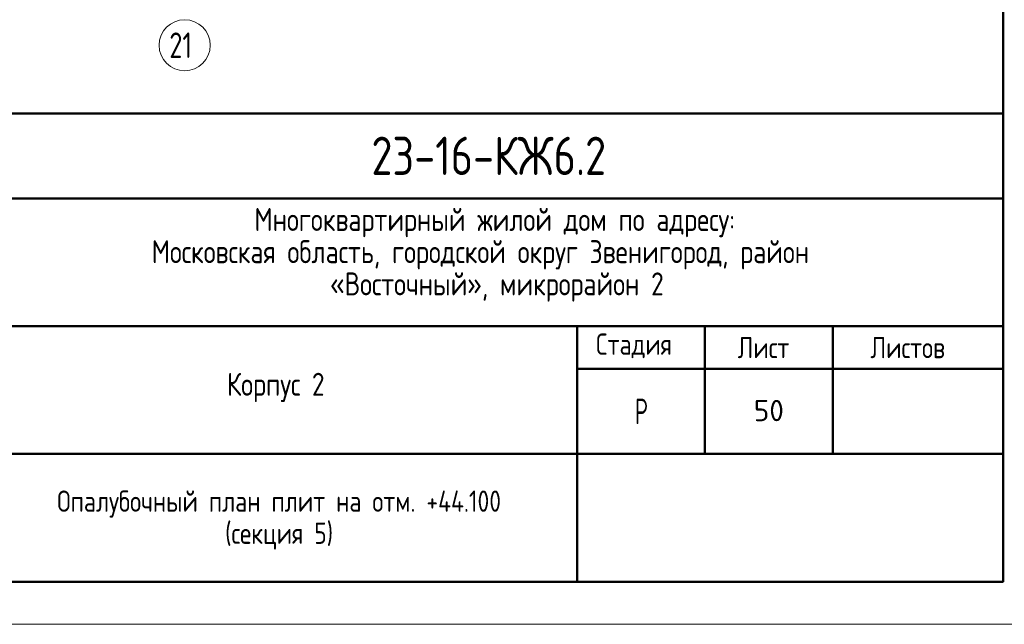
# Model space of a CAD drawing. Header units: millimetres. Extents: x 0 to 26306, y 0 to 29700.
# Tile 2 of 14: x 8954 to 20515, y 0 to 7100. Entities that reach past the tile are written whole.
import ezdxf

# ---------------------------------------------------------------- set-up
doc = ezdxf.new("R2010")
doc.units = ezdxf.units.MM
doc.linetypes.add('______5', pattern=[1100, 800, -100, 100, -100])
doc.layers.add('Standard', color=7, linetype='Continuous', lineweight=25)
doc.layers.add('Оси', color=40, linetype='______5', lineweight=18)
doc.styles.add('ARIAL', font='arial.ttf')
doc.styles.add('GOST 2.304-81', font='txt')
doc.styles.add('ISOCPEUR', font='txt')

msp = doc.modelspace()

# ---------------------------------------------------------------- linework, layer by layer
at = {"layer": 'Standard', "color": 7, "linetype": 'Continuous', "lineweight": 50, "transparency": 33554687}
for p, q in [((2000, 6000), (20500, 6000)), ((8500, 5000), (20500, 5000)), ((8500, 3500), (20500, 3500)), ((15500, 2000), (15500, 3500)), ((17000, 2000), (17000, 3500)), ((18500, 2000), (18500, 3500)), ((15500, 3000), (20500, 3000)), ((8500, 2000), (20500, 2000)), ((15500, 500), (15500, 2000)), ((15500, 500), (15500, 2000))]:
    msp.add_line(p, q, dxfattribs=at)
at = {"layer": 'Standard', "color": 7, "linetype": 'Continuous', "lineweight": 25, "transparency": 33554687}
for p, q in [((20500, 500), (20500, 6000)), ((2000, 500), (20500, 500)), ((2000, 500), (20500, 500)), ((2000, 500), (20500, 500))]:
    msp.add_line(p, q, dxfattribs=at)
at = {"layer": 'Standard', "color": 7, "linetype": 'Continuous', "lineweight": 13, "transparency": 33554687}
msp.add_lwpolyline([(0, 0), (21000, 0), (21000, 29700), (0, 29700), (0, 0)], close=True, dxfattribs=at)
at = {"layer": 'Standard', "color": 7, "linetype": 'Continuous', "lineweight": 50, "transparency": 33554687}
msp.add_lwpolyline([(2000, 29200), (20500, 29200), (20500, 500), (2000, 500), (2000, 29200)], close=True, dxfattribs=at)
at = {"layer": 'Оси', "color": 7, "linetype": 'Continuous', "lineweight": 13, "transparency": 33554687}
msp.add_circle((10891, 6800), 300, dxfattribs=at)

# ---------------------------------------------------------------- texts
at = {"layer": 'Standard', "color": 7, "linetype": 'Continuous', "lineweight": 25, "transparency": 33554687, "attachment_point": 7}
for s, insert, char_height, width, style in [('\\W0.75;21', (10711, 6650), 300, 472.28, 'ISOCPEUR'), ('Многоквартирный\\~жилой\\~дом\\~по\\~адресу:\\~', (11710, 4545), 270, 5717.09, 'GOST 2.304-81'), ('Московская\\~область,\\~городской\\~округ\\~Звенигород,\\~район\\~', (10504, 4167), 270, 8136.21, 'GOST 2.304-81'), ('«Восточный»,\\~микрорайон\\~2', (12597, 3789), 270, 3952.83, 'GOST 2.304-81'), ('Стадия', (15721, 3125), 250, 1031.11, 'GOST 2.304-81'), ('Лист', (17384, 3125), 250, 782.23, 'GOST 2.304-81'), ('Листов', (18943, 3125), 250, 1066.5, 'GOST 2.304-81'), ('Корпус\\~2', (11388, 2610), 270, 1362.88, 'GOST 2.304-81'), ('\\W0.77;Р', (16177, 2350), 300, 262.93, 'GOST 2.304-81')]:
    msp.add_mtext(s, dxfattribs=dict(at, insert=insert, char_height=char_height, width=width, style=style))
at = {"layer": 'Standard', "color": 7, "linetype": 'Continuous', "lineweight": 50, "transparency": 33554687, "insert": (13083, 5275), "char_height": 450, "width": 3070.53, "attachment_point": 7, "style": 'GOST 2.304-81'}
msp.add_mtext('23-16-КЖ6.2', dxfattribs=at)
at = {"layer": 'Standard', "color": 7, "linetype": 'Continuous', "lineweight": 13, "transparency": 33554687, "insert": (17750, 2510), "char_height": 250, "width": 459.38, "attachment_point": 5, "style": 'ISOCPEUR'}
msp.add_mtext('\\A1;{\\fISOCPEUR|i0|b0;\\H250.000000;\\W1.000000;\\C7;50}\\P', dxfattribs=at)
at = {"layer": 'Standard', "color": 7, "linetype": 'Continuous', "lineweight": 25, "transparency": 33554687, "insert": (12000, 1571), "char_height": 250, "width": 6220.68, "attachment_point": 2, "line_spacing_factor": 0.903614, "style": 'ARIAL'}
msp.add_mtext('\\A1;{\\fGOST 2.304-81|i0|b0;\\H250.000000;\\W1.000000;\\C7;Опалубочный план плит на отм. +44.100}\\P{\\fGOST 2.304-81|i0|b0;\\H250.000000;\\W1.000000;\\C7;(секция 5)}\\P', dxfattribs=at)

doc.saveas('drawing.dxf')
